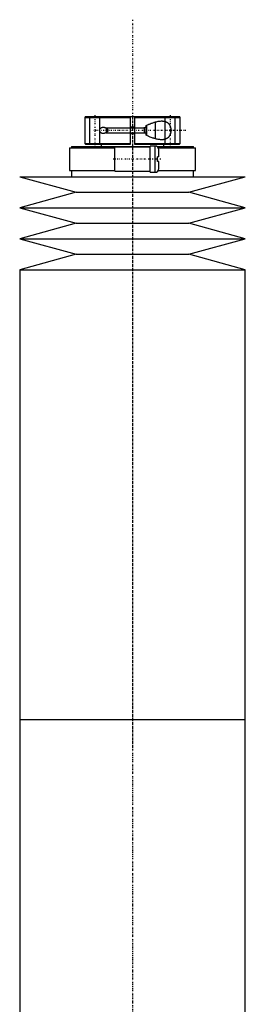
# Model space of a CAD drawing. Extents: x -120 to 120, y -1 to 1168.
# Tile 4 of 4: x -45 to 45, y 775 to 1168. Entities that reach past the tile are written whole.
import ezdxf

# ---------------------------------------------------------------- set-up
doc = ezdxf.new("R2010")
doc.units = 0
doc.linetypes.add('CENTER', pattern=[1.5, 0.45, -0.5, 0.05, -0.5])
for name, color, linetype in [('AM_0', 7, 'CONTINUOUS'), ('AM_10', 7, 'CONTINUOUS'), ('AM_7', 7, 'CENTER')]:
    doc.layers.add(name, color=color, linetype=linetype)

msp = doc.modelspace()

# ---------------------------------------------------------------- linework, layer by layer
at = {"layer": 'AM_0', "color": 7, "linetype": 'CONTINUOUS'}
for p, q in [((-18.7, 1129.5), (-19, 1129.2)), ((-19, 1129.2), (-19, 1118.8)), ((-19, 1129.2), (-0.75, 1129.2)), ((-18.7, 1129.5), (18.7, 1129.5)), ((-0.75, 1118.5), (-0.75, 1129.5)), ((0.75, 1129.5), (0.75, 1118.5)), ((0.75, 1129.2), (19, 1129.2)), ((19, 1129.2), (18.7, 1129.5)), ((19, 1118.8), (19, 1129.2)), ((-10.5, 1124.93), (-10.5, 1123.07)), ((-10.22, 1124.73), (-10.22, 1123.27)), ((0.75, 1125.25), (-0.75, 1125.25)), ((5.5, 1122.02), (5.5, 1125.98)), ((5.6, 1126.03), (5.6, 1121.97)), ((9.1, 1127.35), (9.1, 1120.65)), ((-0.75, 1122.75), (0.75, 1122.75)), ((-25.15, 1117), (-25.15, 1108)), ((-25.15, 1117), (-7, 1117)), ((-24.35, 1117.5), (-24.35, 1117)), ((-24.35, 1117.5), (7, 1117.5)), ((-19, 1118.8), (-18.7, 1118.5)), ((-19, 1118.8), (-0.75, 1118.8)), ((-18.7, 1118.5), (-0.75, 1118.5)), ((-13, 1118.5), (-13.01, 1118.51)), ((-12.5, 1118.5), (-12.5, 1117.5)), ((7, 1117.3), (-7, 1117.3)), ((-7, 1107.7), (-7, 1117.3)), ((0.75, 1118.8), (19, 1118.8)), ((0.75, 1118.5), (18.7, 1118.5)), ((9, 1117.75), (7, 1117.75)), ((7, 1107.25), (7, 1117.75)), ((9, 1107.25), (9, 1117.75)), ((9.83, 1117.5), (24.35, 1117.5)), ((10.3, 1117), (25.15, 1117)), ((12.5, 1117.5), (12.5, 1118.5)), ((13.01, 1118.51), (13, 1118.5)), ((18.7, 1118.5), (19, 1118.8)), ((24.35, 1117), (24.35, 1117.5)), ((25.15, 1108), (25.15, 1117)), ((10.5, 1113.4), (10, 1113.4)), ((10, 1111.6), (10, 1113.4)), ((10.5, 1113.4), (10.5, 1116.25)), ((10.5, 1111.6), (10, 1111.6)), ((10.5, 1108.75), (10.5, 1111.6)), ((-45, 1105.5), (-22.5, 1099.3)), ((-45, 1105.5), (45, 1105.5)), ((-25.15, 1108), (-7, 1108)), ((-24.35, 1108), (-24.35, 1105.5)), ((-7, 1107.7), (7, 1107.7)), ((7, 1107.25), (9, 1107.25)), ((10.3, 1108), (25.15, 1108)), ((22.5, 1099.3), (45, 1105.5)), ((24.35, 1105.5), (24.35, 1108)), ((-22.5, 1099.3), (-45, 1093.1)), ((-22.5, 1099.3), (22.5, 1099.3)), ((45, 1093.1), (22.5, 1099.3)), ((-45, 1093.1), (-22.5, 1086.9)), ((-45, 1093.1), (45, 1093.1)), ((22.5, 1086.9), (45, 1093.1)), ((-22.5, 1086.9), (-45, 1080.7)), ((-22.5, 1086.9), (22.5, 1086.9)), ((45, 1080.7), (22.5, 1086.9)), ((-45, 1080.7), (-22.5, 1074.5)), ((-45, 1080.7), (45, 1080.7)), ((22.5, 1074.5), (45, 1080.7)), ((-22.5, 1074.5), (-45, 1068.3)), ((-22.5, 1074.5), (22.5, 1074.5)), ((45, 1068.3), (22.5, 1074.5)), ((-45, 1068.3), (-45, 888.75)), ((-45, 1068.3), (45, 1068.3)), ((45, 888.75), (45, 1068.3)), ((-45, 888.75), (-45, 709.2)), ((-45, 888.75), (45, 888.75)), ((-45, 888.75), (0, 888.75)), ((45, 709.2), (45, 888.75))]:
    msp.add_line(p, q, dxfattribs=at)
for points in [[(-11.66, 1122.75, 0), (-11.68, 1122.75, 0), (-11.72, 1122.75, 0), (-11.75, 1122.75, 0), (-11.77, 1122.75, 0), (-11.79, 1122.75, 0), (-11.82, 1122.76, 0), (-11.86, 1122.76, 0), (-11.9, 1122.76, 0), (-11.93, 1122.77, 0), (-11.97, 1122.77, 0), (-11.99, 1122.78, 0), (-12.01, 1122.78, 0), (-12.04, 1122.79, 0), (-12.08, 1122.8, 0), (-12.12, 1122.8, 0), (-12.15, 1122.81, 0), (-12.19, 1122.82, 0), (-12.21, 1122.83, 0), (-12.22, 1122.84, 0), (-12.26, 1122.85, 0), (-12.3, 1122.86, 0), (-12.31, 1122.87, 0), (-12.33, 1122.87, 0), (-12.36, 1122.89, 0), (-12.4, 1122.91, 0), (-12.42, 1122.91, 0), (-12.43, 1122.92, 0), (-12.47, 1122.94, 0), (-12.5, 1122.96, 0), (-12.53, 1122.98, 0), (-12.56, 1123, 0), (-12.59, 1123.02, 0), (-12.61, 1123.03, 0), (-12.62, 1123.04, 0), (-12.65, 1123.06, 0), (-12.68, 1123.09, 0), (-12.71, 1123.11, 0), (-12.74, 1123.14, 0), (-12.77, 1123.16, 0), (-12.78, 1123.18, 0), (-12.79, 1123.19, 0), (-12.82, 1123.22, 0), (-12.85, 1123.25, 0), (-12.87, 1123.28, 0), (-12.89, 1123.31, 0), (-12.92, 1123.35, 0), (-12.93, 1123.37, 0), (-12.94, 1123.38, 0), (-12.96, 1123.42, 0), (-12.98, 1123.46, 0), (-13, 1123.5, 0), (-13.02, 1123.54, 0), (-13.04, 1123.58, 0), (-13.04, 1123.6, 0), (-13.05, 1123.62, 0), (-13.06, 1123.67, 0), (-13.08, 1123.71, 0), (-13.09, 1123.75, 0), (-13.1, 1123.8, 0), (-13.1, 1123.84, 0), (-13.1, 1123.86, 0), (-13.11, 1123.89, 0), (-13.11, 1123.93, 0), (-13.11, 1123.98, 0), (-13.11, 1124, 0), (-13.11, 1124.02, 0), (-13.11, 1124.07, 0), (-13.11, 1124.11, 0), (-13.1, 1124.14, 0), (-13.1, 1124.16, 0), (-13.1, 1124.2, 0), (-13.09, 1124.25, 0), (-13.08, 1124.29, 0), (-13.06, 1124.33, 0), (-13.05, 1124.38, 0), (-13.04, 1124.4, 0), (-13.04, 1124.42, 0), (-13.02, 1124.46, 0), (-13, 1124.5, 0), (-12.98, 1124.54, 0), (-12.96, 1124.58, 0), (-12.94, 1124.62, 0), (-12.93, 1124.63, 0), (-12.92, 1124.65, 0), (-12.89, 1124.69, 0), (-12.87, 1124.72, 0), (-12.85, 1124.75, 0), (-12.82, 1124.78, 0), (-12.79, 1124.81, 0), (-12.78, 1124.82, 0), (-12.77, 1124.84, 0), (-12.74, 1124.86, 0), (-12.71, 1124.89, 0), (-12.68, 1124.91, 0), (-12.65, 1124.94, 0), (-12.62, 1124.96, 0), (-12.61, 1124.97, 0), (-12.59, 1124.98, 0), (-12.56, 1125, 0), (-12.53, 1125.02, 0), (-12.5, 1125.04, 0), (-12.47, 1125.06, 0), (-12.43, 1125.08, 0), (-12.42, 1125.09, 0), (-12.4, 1125.09, 0), (-12.36, 1125.11, 0), (-12.33, 1125.13, 0), (-12.31, 1125.13, 0), (-12.3, 1125.14, 0), (-12.26, 1125.15, 0), (-12.22, 1125.16, 0), (-12.21, 1125.17, 0), (-12.19, 1125.18, 0), (-12.15, 1125.19, 0), (-12.12, 1125.2, 0), (-12.08, 1125.2, 0), (-12.04, 1125.21, 0), (-12.01, 1125.22, 0), (-11.99, 1125.22, 0), (-11.97, 1125.23, 0), (-11.93, 1125.23, 0), (-11.9, 1125.24, 0), (-11.86, 1125.24, 0), (-11.82, 1125.24, 0), (-11.79, 1125.25, 0), (-11.77, 1125.25, 0), (-11.75, 1125.25, 0), (-11.72, 1125.25, 0), (-11.68, 1125.25, 0), (-11.66, 1125.25, 0)], [(-11.66, 1125.25, 0), (-11.62, 1125.25, 0), (-11.54, 1125.25, 0), (-11.46, 1125.24, 0), (-11.42, 1125.24, 0), (-11.38, 1125.23, 0), (-11.3, 1125.22, 0), (-11.21, 1125.2, 0), (-11.13, 1125.18, 0), (-11.04, 1125.16, 0), (-10.96, 1125.14, 0), (-10.92, 1125.12, 0), (-10.88, 1125.11, 0), (-10.79, 1125.08, 0), (-10.71, 1125.04, 0), (-10.63, 1125, 0), (-10.55, 1124.96, 0), (-10.47, 1124.91, 0), (-10.44, 1124.89, 0), (-10.4, 1124.87, 0), (-10.33, 1124.81, 0), (-10.26, 1124.76, 0), (-10.22, 1124.73, 0)], [(-10.22, 1124.73, 0), (-10.19, 1124.7, 0), (-10.13, 1124.63, 0), (-10.09, 1124.59, 0), (-10.08, 1124.58, 0), (-10.07, 1124.57, 0), (-10.06, 1124.56, 0), (-10.06, 1124.56, 0), (-10.05, 1124.55, 0), (-10.04, 1124.53, 0), (-10.04, 1124.53, 0), (-10.03, 1124.52, 0), (-10.02, 1124.51, 0), (-10.01, 1124.5, 0), (-10.01, 1124.49, 0), (-10, 1124.48, 0), (-9.99, 1124.47, 0), (-9.99, 1124.46, 0), (-9.98, 1124.44, 0), (-9.97, 1124.43, 0), (-9.96, 1124.42, 0), (-9.96, 1124.41, 0), (-9.95, 1124.4, 0), (-9.95, 1124.39, 0), (-9.94, 1124.37, 0), (-9.93, 1124.36, 0), (-9.93, 1124.34, 0), (-9.92, 1124.33, 0), (-9.92, 1124.32, 0), (-9.91, 1124.32, 0), (-9.91, 1124.3, 0), (-9.9, 1124.29, 0), (-9.89, 1124.27, 0), (-9.89, 1124.26, 0), (-9.88, 1124.24, 0), (-9.88, 1124.23, 0), (-9.88, 1124.23, 0), (-9.88, 1124.21, 0), (-9.87, 1124.2, 0), (-9.87, 1124.18, 0), (-9.86, 1124.17, 0), (-9.86, 1124.15, 0), (-9.86, 1124.14, 0), (-9.86, 1124.13, 0), (-9.86, 1124.12, 0), (-9.85, 1124.1, 0), (-9.85, 1124.09, 0), (-9.85, 1124.07, 0), (-9.85, 1124.06, 0), (-9.85, 1124.05, 0), (-9.85, 1124.04, 0), (-9.85, 1124.02, 0), (-9.85, 1124.01, 0), (-9.85, 1124, 0), (-9.85, 1123.99, 0), (-9.85, 1123.98, 0), (-9.85, 1123.96, 0), (-9.85, 1123.95, 0), (-9.85, 1123.94, 0), (-9.85, 1123.93, 0), (-9.85, 1123.91, 0), (-9.85, 1123.9, 0), (-9.86, 1123.88, 0), (-9.86, 1123.87, 0), (-9.86, 1123.86, 0), (-9.86, 1123.85, 0), (-9.86, 1123.83, 0), (-9.87, 1123.82, 0), (-9.87, 1123.8, 0), (-9.88, 1123.79, 0), (-9.88, 1123.77, 0), (-9.88, 1123.77, 0), (-9.88, 1123.76, 0), (-9.89, 1123.74, 0), (-9.89, 1123.73, 0), (-9.9, 1123.71, 0), (-9.91, 1123.7, 0), (-9.91, 1123.68, 0), (-9.92, 1123.68, 0), (-9.92, 1123.67, 0), (-9.93, 1123.66, 0), (-9.93, 1123.64, 0), (-9.94, 1123.63, 0), (-9.95, 1123.61, 0), (-9.95, 1123.6, 0), (-9.96, 1123.59, 0), (-9.96, 1123.58, 0), (-9.97, 1123.57, 0), (-9.98, 1123.56, 0), (-9.99, 1123.54, 0), (-9.99, 1123.53, 0), (-10, 1123.52, 0), (-10.01, 1123.51, 0), (-10.01, 1123.5, 0), (-10.02, 1123.49, 0), (-10.03, 1123.48, 0), (-10.04, 1123.47, 0), (-10.04, 1123.47, 0), (-10.05, 1123.45, 0), (-10.06, 1123.44, 0), (-10.06, 1123.44, 0), (-10.07, 1123.43, 0), (-10.08, 1123.42, 0), (-10.09, 1123.41, 0), (-10.13, 1123.37, 0), (-10.19, 1123.3, 0), (-10.22, 1123.27, 0)], [(5.5, 1125.98, 0), (5.67, 1126.06, 0), (6.02, 1126.22, 0), (6.37, 1126.38, 0), (6.55, 1126.45, 0), (6.72, 1126.53, 0), (7.08, 1126.67, 0), (7.43, 1126.81, 0), (7.79, 1126.94, 0), (8.14, 1127.06, 0), (8.49, 1127.17, 0), (8.67, 1127.23, 0), (8.84, 1127.28, 0), (9.19, 1127.38, 0), (9.54, 1127.47, 0), (9.88, 1127.54, 0), (10.21, 1127.61, 0), (10.55, 1127.66, 0), (10.71, 1127.69, 0), (10.87, 1127.7, 0), (11.19, 1127.73, 0), (11.51, 1127.75, 0), (11.66, 1127.75, 0)], [(11.66, 1127.75, 0), (11.71, 1127.75, 0), (11.81, 1127.75, 0), (11.92, 1127.74, 0), (11.97, 1127.74, 0), (12.02, 1127.74, 0), (12.12, 1127.73, 0), (12.21, 1127.72, 0), (12.31, 1127.71, 0), (12.41, 1127.7, 0), (12.5, 1127.69, 0), (12.55, 1127.68, 0), (12.6, 1127.67, 0), (12.7, 1127.65, 0), (12.79, 1127.63, 0), (12.89, 1127.6, 0), (12.98, 1127.58, 0), (13.08, 1127.55, 0), (13.13, 1127.53, 0), (13.17, 1127.51, 0), (13.27, 1127.48, 0), (13.36, 1127.44, 0), (13.41, 1127.42, 0), (13.45, 1127.4, 0), (13.54, 1127.35, 0), (13.63, 1127.31, 0), (13.68, 1127.28, 0), (13.72, 1127.26, 0), (13.81, 1127.2, 0), (13.89, 1127.15, 0), (13.98, 1127.09, 0), (14.06, 1127.02, 0), (14.14, 1126.96, 0), (14.18, 1126.92, 0), (14.22, 1126.89, 0), (14.29, 1126.81, 0), (14.36, 1126.74, 0), (14.43, 1126.66, 0), (14.5, 1126.58, 0), (14.57, 1126.5, 0), (14.6, 1126.45, 0), (14.63, 1126.41, 0), (14.69, 1126.32, 0), (14.74, 1126.23, 0), (14.8, 1126.13, 0), (14.85, 1126.03, 0), (14.9, 1125.93, 0), (14.93, 1125.88, 0), (14.95, 1125.82, 0), (15, 1125.71, 0), (15.04, 1125.59, 0), (15.08, 1125.48, 0), (15.12, 1125.36, 0), (15.16, 1125.23, 0), (15.17, 1125.17, 0), (15.19, 1125.11, 0), (15.22, 1124.98, 0), (15.24, 1124.85, 0), (15.26, 1124.72, 0), (15.28, 1124.59, 0), (15.29, 1124.46, 0), (15.3, 1124.39, 0), (15.3, 1124.32, 0), (15.31, 1124.19, 0), (15.31, 1124.06, 0), (15.31, 1124, 0), (15.31, 1123.94, 0), (15.31, 1123.81, 0), (15.3, 1123.68, 0), (15.3, 1123.61, 0), (15.29, 1123.54, 0), (15.28, 1123.41, 0), (15.26, 1123.28, 0), (15.24, 1123.15, 0), (15.22, 1123.02, 0), (15.19, 1122.89, 0), (15.17, 1122.83, 0), (15.16, 1122.77, 0), (15.12, 1122.64, 0), (15.08, 1122.52, 0), (15.04, 1122.41, 0), (15, 1122.29, 0), (14.95, 1122.18, 0), (14.93, 1122.12, 0), (14.9, 1122.07, 0), (14.85, 1121.97, 0), (14.8, 1121.87, 0), (14.74, 1121.77, 0), (14.69, 1121.68, 0), (14.63, 1121.59, 0), (14.6, 1121.55, 0), (14.57, 1121.5, 0), (14.5, 1121.42, 0), (14.43, 1121.34, 0), (14.36, 1121.26, 0), (14.29, 1121.19, 0), (14.22, 1121.11, 0), (14.18, 1121.08, 0), (14.14, 1121.04, 0), (14.06, 1120.98, 0), (13.98, 1120.91, 0), (13.89, 1120.85, 0), (13.81, 1120.8, 0), (13.72, 1120.74, 0), (13.68, 1120.72, 0), (13.63, 1120.69, 0), (13.54, 1120.65, 0), (13.45, 1120.6, 0), (13.41, 1120.58, 0), (13.36, 1120.56, 0), (13.27, 1120.52, 0), (13.17, 1120.49, 0), (13.13, 1120.47, 0), (13.08, 1120.45, 0), (12.98, 1120.42, 0), (12.89, 1120.4, 0), (12.79, 1120.37, 0), (12.7, 1120.35, 0), (12.6, 1120.33, 0), (12.55, 1120.32, 0), (12.5, 1120.31, 0), (12.41, 1120.3, 0), (12.31, 1120.29, 0), (12.21, 1120.28, 0), (12.12, 1120.27, 0), (12.02, 1120.26, 0), (11.97, 1120.26, 0), (11.92, 1120.26, 0), (11.81, 1120.25, 0), (11.71, 1120.25, 0), (11.66, 1120.25, 0)], [(-10.22, 1123.27, 0), (-10.26, 1123.24, 0), (-10.33, 1123.19, 0), (-10.4, 1123.13, 0), (-10.44, 1123.11, 0), (-10.47, 1123.09, 0), (-10.55, 1123.04, 0), (-10.63, 1123, 0), (-10.71, 1122.96, 0), (-10.79, 1122.92, 0), (-10.88, 1122.89, 0), (-10.92, 1122.88, 0), (-10.96, 1122.86, 0), (-11.04, 1122.84, 0), (-11.13, 1122.82, 0), (-11.21, 1122.8, 0), (-11.3, 1122.78, 0), (-11.38, 1122.77, 0), (-11.42, 1122.76, 0), (-11.46, 1122.76, 0), (-11.54, 1122.75, 0), (-11.62, 1122.75, 0), (-11.66, 1122.75, 0)], [(11.66, 1120.25, 0), (11.51, 1120.25, 0), (11.19, 1120.27, 0), (10.87, 1120.3, 0), (10.71, 1120.31, 0), (10.55, 1120.34, 0), (10.21, 1120.39, 0), (9.88, 1120.46, 0), (9.54, 1120.53, 0), (9.19, 1120.62, 0), (8.84, 1120.72, 0), (8.67, 1120.77, 0), (8.49, 1120.83, 0), (8.14, 1120.94, 0), (7.79, 1121.06, 0), (7.43, 1121.19, 0), (7.08, 1121.33, 0), (6.72, 1121.47, 0), (6.55, 1121.55, 0), (6.37, 1121.62, 0), (6.02, 1121.78, 0), (5.67, 1121.94, 0), (5.5, 1122.02, 0)]]:
    msp.add_polyline3d(points, dxfattribs=at)
for centre, start, end in [((9, 1116.25), 0, 90), ((9, 1108.75), 270, 0)]:
    msp.add_arc(centre, 1.5, start, end, dxfattribs=at)
at = {"layer": 'AM_10', "color": 7, "linetype": 'CONTINUOUS'}
for p, q in [((-17, 1118.5), (-17, 1129.5)), ((-13, 1118.5), (-13, 1129.5)), ((13, 1118.5), (13, 1129.5)), ((17, 1118.5), (17, 1129.5)), ((-10.5, 1124.97), (4.65, 1124.97)), ((5.5, 1125.25), (4.65, 1124.97)), ((4.65, 1125.25), (4.65, 1122.75)), ((-10.5, 1123.03), (4.65, 1123.03)), ((5.5, 1122.75), (4.65, 1123.03))]:
    msp.add_line(p, q, dxfattribs=at)
at = {"layer": 'AM_7', "color": 4, "linetype": 'CENTER'}
for p, q in [((0, 1168.2), (0, 316.8)), ((-15, 1130.05), (-15, 1117.95)), ((0, 1128.94), (0, 877.31)), ((15, 1130.05), (15, 1117.95)), ((21.25, 1124), (-15.5, 1124)), ((11.37, 1112.5), (-7.88, 1112.5)), ((0, 900.19), (0, 648.56))]:
    msp.add_line(p, q, dxfattribs=at)

doc.saveas('drawing.dxf')
